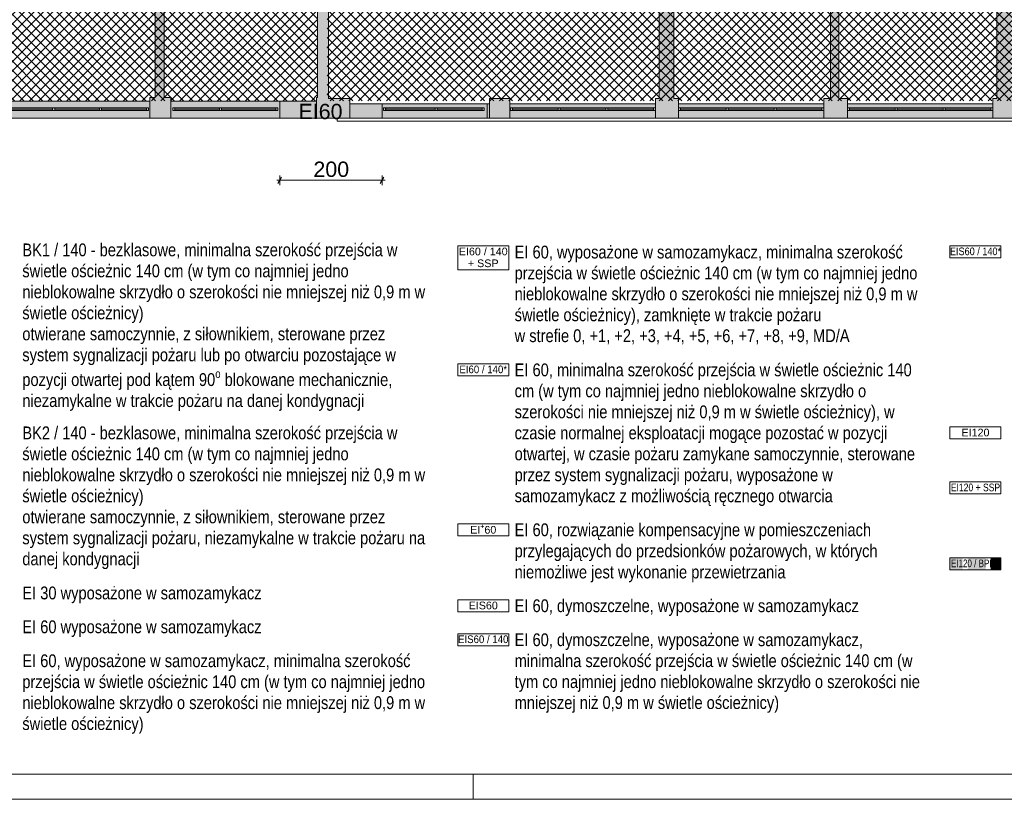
# Paper-space layout 'AP-11 STREFY POŻAROWE I EWAKUACJA - PIĘTRO 9' of a CAD drawing. Header units: millimetres. Extents: x 0 to 594, y 0 to 450.
# Tile 2 of 13: x 145 to 338, y 0 to 153. Entities that reach past the tile are written whole.
import ezdxf
from ezdxf.xclip import XClip

# ---------------------------------------------------------------- set-up
doc = ezdxf.new("R2010")
doc.units = ezdxf.units.MM
doc.header["$MEASUREMENT"] = 0
doc.header["$XCLIPFRAME"] = 0
for name, color, linetype, lineweight in [('A_Arkusz_Nr_pióra__1', 7, 'Continuous', 20), ('A_niewidoczne_Nr_pióra__1', 7, 'Continuous', 20), ('A_podkład_Nr_pióra__2', 8, 'Continuous', 13), ('A_ppoż proj_Nr_pióra__1', 7, 'Continuous', 20), ('A_ppoż proj_Nr_pióra__3', 30, 'Continuous', 13)]:
    doc.layers.add(name, color=color, linetype=linetype, lineweight=lineweight)
for name, color, linetype, lineweight, true_color in [('A_Arkusz_Nr_pióra__237', 7, 'Continuous', 5, 0x343434), ('A_podkład_Nr_pióra__254', 7, 'Continuous', 5, 0xfdfdfd), ('A_ppoż proj_Nr_pióra__211', 7, 'Continuous', 5, 0xfe65fe), ('A_ppoż proj_Nr_pióra__70', 7, 'Continuous', 5, 0x65fe00), ('A_ppoż proj_Nr_pióra__71', 7, 'Continuous', 5, 0xcbfe65), ('A_wymiary_Nr_pióra__102', 7, 'Continuous', 5, 0x009832), ('A_wymiary_Nr_pióra__70', 7, 'Continuous', 5, 0x65fe00)]:
    doc.layers.add(name, color=color, linetype=linetype, lineweight=lineweight, true_color=true_color)
doc.layers.add('A_podrys', color=7, linetype='Continuous')
doc.styles.add('STYL_AUTOMATYCZNY_1', font='arial.ttf')
doc.styles.add('STYL_AUTOMATYCZNY_2', font='ARIALN.TTF')
doc.styles.add('STYL_AUTOMATYCZNY_4', font='arial.ttf')
doc.styles.add('STYL_AUTOMATYCZNY_6', font='arial.ttf', dxfattribs={"width": 0.9})
doc.styles.add('STYL_AUTOMATYCZNY_7', font='arial.ttf', dxfattribs={"width": 0.75})
doc.styles.add('STYL_AUTOMATYCZNY_8', font='arial.ttf', dxfattribs={"width": 0.85})
doc.styles.add('STYL_AUTOMATYCZNY_9', font='arial.ttf', dxfattribs={"width": 0.8})
pattern_1 = [(45, (-1569.5778, -182.9054), (-0.9192388, 0.9192388), []), (135, (-1569.5778, -182.9054), (0.9192388, 0.9192388), [])]

# ---------------------------------------------------------------- blocks, each defined once
blk = doc.blocks.new('Rysunek_1_1', base_point=(-1569.58, -182.91))
at = {"layer": 'A_podkład_Nr_pióra__254', "linetype": 'Continuous', "lineweight": 5, "true_color": 0xfdfdfd}
h = blk.add_hatch(color=7, dxfattribs=at)
h.paths.add_polyline_path([(70.72, 133.27), (539.52, 133.27), (539.52, 355.07), (203.12, 355.07), (203.12, 351.77), (203.17, 351.77), (203.17, 351.07), (203.77, 351.07), (203.77, 344.07), (203.77, 286.92), (269.37, 286.92), (372.12, 286.92), (514.02, 286.92), (520.91, 286.92), (533.82, 286.92), (533.82, 263.87), (514.02, 263.87), (514.02, 266.67), (486.32, 266.67), (486.32, 262.47), (471.82, 262.47), (471.82, 266.72), (401.12, 266.72), (401.12, 223.07), (372.12, 223.07), (372.12, 247.47), (371.32, 247.47), (371.32, 247.02), (370.32, 247.02), (370.32, 241.77), (363.67, 241.77), (363.02, 241.77), (363.02, 242.97), (359.62, 242.97), (359.62, 226.42), (346.82, 226.42), (346.82, 238.62), (348.42, 238.62), (348.42, 244.22), (345.32, 244.22), (345.32, 261.62), (370.32, 261.62), (370.32, 255.92), (371.32, 255.92), (371.32, 255.47), (372.12, 255.47), (372.12, 266.72), (296.52, 266.72), (296.52, 263.92), (248.98, 263.92), (248.98, 265.42), (245.88, 265.42), (245.88, 266.92), (203.77, 266.92), (203.72, 266.92), (203.32, 266.92), (203.32, 259.92), (207.72, 259.92), (207.72, 265.82), (215.12, 265.82), (215.12, 258.47), (215.52, 258.47), (215.52, 257.96), (215.58, 257.96), (215.58, 248.98), (215.52, 248.98), (215.52, 248.47), (215.12, 248.47), (215.12, 237.27), (215.52, 237.27), (215.52, 236.76), (215.58, 236.76), (215.58, 227.78), (215.52, 227.78), (215.52, 227.27), (215.12, 227.27), (215.12, 217.87), (214.89, 217.87), (214.89, 217.37), (214.89, 205.87), (215.12, 205.87), (215.12, 201.77), (203.32, 201.77), (169.12, 201.77), (169.12, 200.77), (168.57, 200.77), (168.57, 199.97), (169.12, 199.97), (169.77, 199.97), (169.77, 197.37), (171.77, 197.37), (171.77, 183.57), (161.07, 183.57), (161.07, 195.57), (161.07, 199.97), (161.57, 199.97), (161.57, 200.77), (161.07, 200.77), (161.07, 201.77), (149.37, 201.77), (149.37, 200.77), (141.37, 200.77), (141.37, 201.77), (88.38, 201.77, -0.025047), (88.42, 200.97), (80.92, 200.97), (80.92, 201.77), (76.12, 201.77), (76.12, 224.42), (123.82, 224.42), (123.82, 225.77), (138.22, 225.77), (138.22, 224.32), (142.27, 224.32), (142.27, 229.07), (165.52, 229.07), (165.52, 221.97), (169.72, 221.97), (169.72, 232.57), (168.87, 232.57), (168.87, 230.07), (165.27, 230.07), (165.27, 240.47), (168.87, 240.47), (168.87, 238.57), (169.72, 238.57), (169.72, 268.36), (169.14, 268.36), (168.55, 268.36), (168.55, 268.86), (167.97, 268.86), (167.97, 282.56), (167.97, 282.86), (168.57, 282.86), (168.57, 294.02), (175.94, 294.02), (181.14, 294.02), (182.17, 294.02), (182.17, 291.42), (184.77, 291.42), (184.77, 295.62), (184.77, 301.12), (184.76, 301.12), (178.39, 301.12), (173.77, 301.12), (173.77, 310.12), (173.77, 316.57), (173.77, 327.57), (173.77, 351.07), (174.77, 351.07), (174.77, 351.67), (174.77, 355.07), (70.72, 355.07)])
h.paths.add_polyline_path([(73.12, 268.72), (73.12, 286.32), (76.12, 286.32), (76.12, 294.02), (117.46, 294.02), (122.17, 294.02), (142.32, 294.02), (155.77, 294.02), (155.77, 294.82), (167.07, 294.82), (167.07, 268.36), (166.62, 268.36), (166.62, 260.02), (155.77, 260.02), (142.32, 260.02), (142.32, 264.32), (138.52, 264.32), (138.52, 262.52), (123.82, 262.52), (123.82, 264.22), (122.17, 264.22), (76.12, 264.22), (76.12, 268.72)], flags=0)
h.paths.add_polyline_path([(76.12, 351.77), (96.82, 351.77), (104.52, 351.77), (104.52, 351.07), (106.62, 351.07), (106.62, 321.72), (102.03, 321.72), (101.17, 320.86), (100.9, 320.59), (101.18, 320.31), (101.1, 320.22), (101.38, 319.94), (101.73, 320.29), (102.36, 320.92), (106.62, 320.92), (106.62, 319.32), (120.62, 319.32), (120.62, 318.82), (121.02, 318.82), (121.02, 318.94), (121.42, 318.94), (121.42, 319.32), (121.42, 320.12), (107.82, 320.12), (107.82, 351.07), (108.92, 351.07), (108.92, 351.77), (116.75, 351.77), (137.57, 351.77), (137.57, 351.07), (138.32, 351.07), (138.32, 344.07), (138.32, 329.62), (138.32, 318.62), (138.32, 302.32), (134.22, 302.32), (134.22, 295.62), (134.17, 295.62), (122.55, 295.62), (122.17, 295.62), (121.42, 295.62), (121.42, 302.72), (121.42, 309.32), (121.42, 309.7), (130.66, 309.7), (130.66, 310.1), (121.42, 310.1), (121.42, 309.7), (121.02, 309.7), (121.02, 309.82), (120.62, 309.82), (120.62, 309.32), (120.62, 302.72), (113.02, 302.72), (113.02, 304.72), (104.52, 304.72), (104.52, 302.72), (94.52, 302.72), (94.52, 313.08), (94.66, 313.22), (95.01, 313.58), (94.73, 313.86), (94.65, 313.77), (94.36, 314.06), (94.65, 314.34), (88.12, 320.87), (87.83, 320.59), (94.36, 314.06), (94.1, 313.79), (93.72, 313.41), (93.72, 302.72), (91.52, 302.72), (91.52, 302.32), (91.52, 295.22), (89.12, 295.22), (88.74, 295.22), (77.12, 295.22), (76.12, 295.22), (76.12, 325.82)], flags=0)
h.paths.add_polyline_path([(76.12, 200.17), (79.92, 200.17), (80.42, 200.17), (80.92, 200.17), (88.42, 200.17), (88.92, 200.17), (88.92, 195.97), (99.62, 195.97), (99.62, 177.87), (107.12, 177.87), (107.12, 161.87), (108.52, 161.87), (108.52, 179.27), (101.02, 179.27), (101.02, 186.97), (101.02, 195.97), (112.22, 195.97), (112.22, 200.37), (120.82, 200.37), (120.82, 196.37), (120.82, 191.37), (120.82, 184.27), (125.82, 184.27), (139.57, 184.27), (139.57, 144.07), (137.82, 144.07), (137.82, 137.27), (137.82, 136.57), (109.47, 136.57), (109.47, 137.27), (104.57, 137.27), (104.57, 136.57), (104.52, 136.57), (76.12, 136.57), (76.12, 166.77)], flags=0)
h.paths.add_polyline_path([(127.07, 191.57), (127.07, 196.37), (127.07, 199.22), (129.07, 199.22), (129.07, 199.97), (138.87, 199.97), (139.87, 199.97), (141.37, 199.97), (141.87, 199.97), (148.87, 199.97), (149.37, 199.97), (149.37, 195.57), (159.77, 195.57), (159.77, 183.57), (141.17, 183.57), (141.17, 188.37), (141.67, 188.37), (141.67, 192.57), (137.77, 192.57), (137.77, 191.57)], flags=0)
h.paths.add_polyline_path([(140.02, 329.62), (140.02, 344.07), (142.12, 344.07), (142.12, 351.07), (142.12, 351.77), (149.8, 351.77), (170.47, 351.77), (170.47, 351.07), (172.17, 351.07), (172.17, 327.57), (172.17, 316.57), (172.17, 310.12), (172.17, 301.12), (167.07, 301.12), (167.07, 295.62), (166.42, 295.62), (155.77, 295.62), (155.77, 302.32), (140.02, 302.32), (140.02, 318.62)], flags=0)
h.paths.add_polyline_path([(141.17, 144.07), (141.17, 178.77), (161.07, 178.77), (161.07, 182.17), (171.77, 182.17), (171.77, 171.17), (172.77, 171.17), (172.77, 170.67), (172.77, 162.67), (172.77, 162.17), (171.77, 162.17), (171.77, 137.27), (170.77, 137.27), (170.77, 136.57), (142.27, 136.57), (142.27, 137.27), (141.82, 137.27), (141.82, 144.07)], flags=0)
h.paths.add_polyline_path([(168.87, 241.47), (165.27, 241.47), (165.27, 259.02), (168.87, 259.02), (168.87, 256.72), (168.92, 256.72), (168.92, 242.62), (168.87, 242.62)], flags=0)
h.paths.add_polyline_path([(173.57, 170.17), (181.55, 170.17), (181.57, 170.17), (181.57, 170.67), (173.57, 170.67), (173.57, 171.17), (173.57, 197.37), (173.57, 199.97), (180.57, 199.97), (181.07, 199.97), (181.07, 200.77), (189.07, 200.77), (189.07, 199.97), (188.57, 199.97), (188.57, 191.99), (188.57, 191.97), (189.07, 191.97), (189.07, 199.97), (189.57, 199.97), (197.17, 199.97), (197.17, 195.72), (203.57, 195.72), (203.57, 188.42), (203.57, 144.17), (203.57, 137.27), (203.37, 137.27), (203.37, 136.57), (174.87, 136.57), (174.87, 137.27), (173.57, 137.27), (173.57, 162.17), (173.57, 162.67)], flags=0)
h.paths.add_polyline_path([(205.57, 344.07), (207.77, 344.07), (207.77, 351.06), (208.52, 351.07), (208.52, 351.77), (236.67, 351.77), (236.82, 351.77), (236.82, 351.07), (237.77, 351.07), (237.77, 312.77), (228.77, 312.77), (228.21, 312.27), (227.93, 312.01), (228.2, 311.72), (228.11, 311.63), (228.38, 311.34), (228.75, 311.67), (229.08, 311.97), (248.47, 311.97), (248.47, 311.47), (248.87, 311.47), (248.87, 311.59), (249.27, 311.59), (249.27, 312.77), (239.67, 312.77), (239.67, 344.07), (239.67, 351.07), (241.47, 351.07), (241.47, 351.77), (269.87, 351.77), (269.87, 351.07), (269.87, 344.07), (270.37, 344.07), (270.37, 312.77), (270.37, 300.52), (269.87, 300.52), (269.87, 296.42), (270.37, 296.42), (270.37, 288.72), (258.37, 288.72), (258.37, 291.02), (249.27, 291.02), (249.27, 300.52), (249.27, 302.35), (248.87, 302.35), (248.87, 302.47), (248.47, 302.47), (248.47, 301.97), (248.47, 293.12), (240.2, 293.12), (240.2, 295.1), (231.7, 295.1), (231.7, 293.12), (225.37, 293.12), (220.77, 293.12), (220.77, 302.12), (220.77, 304.46), (221.33, 304.97), (221.7, 305.3), (221.43, 305.6), (221.34, 305.52), (221.07, 305.82), (220.79, 305.56), (219.97, 304.82), (219.97, 293.12), (218.37, 293.12), (218.37, 288.72), (217.87, 288.72), (207.37, 288.72), (206.67, 288.72), (206.67, 296.42), (205.57, 296.42), (205.57, 300.52), (205.57, 313.82)], flags=0)
h.paths.add_polyline_path([(205.67, 188.37), (207.87, 188.37), (207.87, 195.47), (216.17, 195.47), (216.17, 197.67), (227.34, 197.67), (227.34, 200.97), (227.74, 200.97), (238.14, 200.97), (238.14, 158.82), (237.17, 158.82), (237.17, 155.02), (241.17, 155.02), (241.17, 157.57), (269.67, 157.57), (269.67, 155.02), (270.37, 155.02), (270.37, 137.07), (269.67, 137.07), (269.67, 136.07), (241.27, 136.07), (241.17, 136.07), (241.17, 137.07), (237.17, 137.07), (237.17, 136.07), (209.87, 136.07), (209.87, 137.07), (205.67, 137.07), (205.67, 155.02), (206.57, 155.02), (206.57, 158.82), (205.67, 158.82)], flags=0)
h.paths.add_polyline_path([(215.67, 201.77), (215.67, 221.97), (245.87, 221.97), (245.87, 223.17), (248.97, 223.17), (248.97, 224.07), (296.52, 224.07), (296.52, 221.32), (471.72, 221.32), (471.72, 225.94), (486.42, 225.94), (486.42, 221.32), (513.52, 221.32), (513.52, 224.27), (533.82, 224.27), (533.82, 201.92), (513.52, 201.92), (471.72, 201.92), (296.52, 201.92), (296.52, 201.77)], flags=0)
h.paths.add_polyline_path([(216.66, 248.47), (216.62, 248.47), (216.62, 258.47), (216.66, 258.47)], flags=0)
h.paths.add_polyline_path([(239.67, 184.81), (239.67, 195.47), (249.52, 195.47), (259.37, 195.47), (259.37, 200.77), (268.87, 200.77), (269.37, 200.77), (269.37, 195.47), (269.97, 195.47), (269.97, 192.72), (269.97, 188.82), (270.37, 188.82), (270.37, 158.82), (239.67, 158.82), (239.67, 172.89), (255.02, 172.89), (255.02, 174.14), (239.67, 174.14)], flags=0)
h.paths.add_polyline_path([(271.67, 200.32), (273.83, 200.32), (274.23, 200.32), (284.23, 200.32), (284.63, 200.32), (289.37, 200.32), (289.37, 195.52), (289.97, 195.52), (295.47, 195.52), (303.87, 195.52), (303.87, 158.82), (302.72, 158.82), (302.72, 155.02), (303.87, 155.02), (303.87, 137.07), (302.57, 137.07), (302.57, 136.07), (274.17, 136.07), (274.17, 137.07), (273.27, 137.07), (273.27, 155.02), (274.17, 155.02), (274.17, 158.82), (273.27, 158.82), (273.27, 188.82), (273.97, 188.82), (273.97, 192.72), (271.67, 192.72)], flags=0)
h.paths.add_polyline_path([(273.87, 300.52), (273.27, 300.52), (273.27, 344.07), (273.87, 344.07), (273.87, 351.06), (274.87, 351.07), (274.87, 351.77), (303.27, 351.77), (303.27, 351.07), (304.07, 351.07), (304.07, 312.77), (294.97, 312.77), (294.13, 312.01), (294.4, 311.72), (294.31, 311.63), (294.58, 311.34), (295.28, 311.97), (314.67, 311.97), (314.67, 311.47), (315.07, 311.47), (315.07, 311.59), (315.47, 311.59), (315.47, 312.77), (305.97, 312.77), (305.97, 351.07), (307.32, 351.07), (307.32, 351.77), (335.77, 351.77), (335.77, 351.07), (336.17, 351.07), (336.17, 344.07), (336.67, 344.07), (336.67, 300.52), (336.17, 300.52), (336.17, 296.42), (337.27, 296.42), (337.27, 288.72), (336.07, 288.72), (336.07, 298.72), (335.57, 298.72), (335.57, 298.71), (335.57, 288.72), (336.07, 288.72), (336.07, 287.92), (326.07, 287.92), (326.07, 288.72), (325.57, 288.72), (325.57, 292.72), (315.47, 292.72), (315.47, 302.35), (324.71, 302.35), (324.71, 302.75), (315.47, 302.75), (315.47, 302.35), (315.07, 302.35), (315.07, 302.47), (314.67, 302.47), (314.67, 292.72), (306.4, 292.72), (306.4, 294.72), (297.9, 294.72), (297.9, 292.74), (286.97, 292.72), (286.97, 304.46), (287.9, 305.3), (287.63, 305.6), (287.54, 305.52), (287.27, 305.82), (287.57, 306.09), (281.38, 312.94), (281.08, 312.67), (287.27, 305.82), (286.17, 304.82), (286.17, 292.72), (284.67, 292.72), (284.67, 288.72), (284.17, 288.72), (284.17, 287.92), (274.17, 287.92), (274.17, 288.72), (274.67, 288.72), (274.67, 298.71), (274.67, 298.72), (274.17, 298.72), (274.17, 288.72), (273.27, 288.72), (273.27, 296.42), (273.87, 296.42)], flags=0)
h.paths.add_polyline_path([(297.62, 242.32), (317.21, 242.32), (317.21, 226.52), (317.21, 223.12), (302.32, 223.12), (302.32, 226.52), (297.62, 226.52)], flags=0)
h.paths.add_polyline_path([(297.62, 261.82), (302.92, 261.82), (302.92, 264.92), (318.32, 264.92), (318.32, 261.82), (318.32, 261.72), (323.42, 261.72), (336.12, 261.72), (336.12, 259.92), (339.92, 259.92), (343.42, 259.92), (343.42, 249.22), (339.92, 249.22), (339.92, 243.92), (336.12, 243.92), (323.42, 243.92), (323.42, 243.32), (318.32, 243.32), (297.62, 243.32)], flags=0)
h.paths.add_polyline_path([(305.52, 195.52), (318.62, 195.52), (324.12, 195.52), (324.72, 195.52), (324.72, 200.32), (324.93, 200.32), (325.33, 200.32), (336.92, 200.32), (336.92, 192.42), (335.92, 192.42), (335.92, 188.52), (336.42, 188.52), (336.42, 158.82), (335.52, 158.82), (335.52, 155.02), (336.42, 155.02), (336.42, 137.07), (335.62, 137.07), (335.62, 136.07), (307.22, 136.07), (307.22, 137.07), (305.52, 137.07), (305.52, 155.02), (307.22, 155.02), (307.22, 158.82), (305.52, 158.82)], flags=0)
h.paths.add_polyline_path([(318.91, 242.32), (343.42, 242.32), (343.42, 228.32), (336.32, 228.32), (336.32, 223.12), (318.91, 223.12), (318.91, 228.32)], flags=0)
h.paths.add_polyline_path([(338.72, 200.32), (339.52, 200.32), (339.92, 200.32), (349.92, 200.32), (350.32, 200.32), (350.32, 196.02), (350.92, 196.02), (356.42, 196.02), (370.22, 196.02), (370.22, 158.82), (368.67, 158.82), (368.67, 155.02), (370.22, 155.02), (370.22, 137.07), (368.42, 137.07), (368.42, 136.07), (340.02, 136.07), (340.02, 137.07), (339.32, 137.07), (339.32, 155.02), (340.02, 155.02), (340.02, 158.82), (339.32, 158.82), (339.32, 188.52), (339.92, 188.52), (339.92, 192.42), (338.72, 192.42)], flags=0)
h.paths.add_polyline_path([(338.87, 288.72), (338.87, 296.42), (339.97, 296.42), (339.97, 300.52), (339.37, 300.52), (339.37, 344.07), (339.97, 344.07), (339.97, 351.77), (368.27, 351.77), (368.27, 351.07), (370.27, 351.07), (370.27, 292.72), (351.67, 292.72), (351.67, 288.72), (351.17, 288.72), (351.17, 298.72), (350.67, 298.72), (350.67, 298.71), (350.67, 288.72), (351.17, 288.72), (351.17, 287.92), (341.17, 287.92), (341.17, 288.72)], flags=0)
h.paths.add_polyline_path([(360.52, 223.02), (360.52, 240.87), (370.32, 240.87), (370.32, 235.82), (371.32, 235.82), (371.32, 227.92), (370.32, 227.92), (370.32, 225.02), (364.12, 225.02), (364.12, 223.02)], flags=0)
h.paths.add_polyline_path([(373.17, 158.82), (371.87, 158.82), (371.87, 196.02), (383.58, 196.02), (383.58, 190.52), (384.38, 190.52), (384.38, 197.72), (391.28, 197.72), (391.28, 200.58), (391.68, 200.58), (402.08, 200.58), (402.08, 200.32), (403.07, 200.32), (403.07, 192.42), (402.02, 192.42), (402.02, 188.52), (403.07, 188.52), (403.07, 158.82), (402.07, 158.82), (402.07, 155.02), (403.07, 155.02), (403.07, 137.07), (401.77, 137.07), (401.77, 136.07), (373.17, 136.07), (373.17, 137.07), (371.87, 137.07), (371.87, 155.02), (373.17, 155.02)], flags=0)
h.paths.add_polyline_path([(372.07, 339.57), (391.57, 339.57), (391.57, 341.37), (391.67, 341.37), (391.67, 340.82), (392.17, 340.82), (401.87, 340.82), (401.87, 341.37), (401.97, 341.37), (401.97, 287.52), (393.42, 287.52), (392.92, 287.52), (392.92, 303.32), (391.52, 303.32), (391.52, 288.32), (372.07, 288.32)], flags=0)
h.paths.add_polyline_path([(402.72, 228.12), (402.72, 260.12), (405.92, 260.12), (405.92, 264.32), (402.72, 264.32), (402.72, 265.12), (431.72, 265.12), (431.72, 261.72), (437.32, 261.72), (437.32, 259.32), (448.52, 259.32), (448.52, 228.52), (435.22, 228.52), (435.22, 222.92), (420.02, 222.92), (416.32, 222.92), (402.72, 222.92), (402.72, 224.12), (405.92, 224.12), (405.92, 228.12)], flags=0)
h.paths.add_polyline_path([(406.52, 288.72), (403.67, 288.72), (403.67, 296.42), (406.02, 296.42), (406.02, 300.52), (403.67, 300.52), (403.67, 339.57), (406.07, 339.57), (406.07, 351.07), (406.42, 351.07), (406.42, 351.77), (434.82, 351.77), (434.82, 351.07), (435.92, 351.07), (435.92, 312.87), (427.32, 312.87), (426.48, 312.11), (426.75, 311.82), (426.66, 311.73), (426.93, 311.44), (427.63, 312.07), (447.02, 312.07), (447.02, 311.57), (447.42, 311.57), (447.42, 311.69), (447.82, 311.69), (447.82, 312.87), (437.52, 312.87), (437.52, 344.07), (437.52, 351.07), (439.12, 351.07), (439.12, 351.77), (467.62, 351.77), (467.62, 351.07), (467.62, 344.07), (468.77, 344.07), (468.77, 312.87), (468.77, 300.42), (467.67, 300.42), (467.67, 296.32), (468.77, 296.32), (468.77, 288.72), (455.82, 288.72), (455.82, 292.82), (447.82, 292.82), (447.82, 300.42), (447.82, 302.45), (447.42, 302.45), (447.42, 302.57), (447.02, 302.57), (447.02, 292.82), (430.25, 292.82), (419.32, 292.82), (419.32, 304.56), (420.25, 305.4), (419.98, 305.7), (419.89, 305.62), (419.62, 305.92), (419.92, 306.19), (413.73, 313.04), (413.43, 312.77), (419.62, 305.92), (418.52, 304.92), (418.52, 292.82), (417.02, 292.82), (417.02, 288.72)], flags=0)
h.paths.add_polyline_path([(404.77, 155.02), (406.57, 155.02), (406.57, 158.82), (404.77, 158.82), (404.77, 188.52), (405.82, 188.52), (405.82, 192.42), (404.77, 192.42), (404.77, 200.32), (406.12, 200.32), (406.52, 200.32), (416.52, 200.32), (416.92, 200.32), (417.02, 200.32), (417.02, 196.02), (417.62, 196.02), (423.12, 196.02), (436.12, 196.02), (436.12, 158.82), (434.92, 158.82), (434.92, 155.02), (436.12, 155.02), (436.12, 137.07), (434.97, 137.07), (434.97, 136.07), (406.57, 136.07), (406.57, 137.07), (404.77, 137.07)], flags=0)
h.paths.add_polyline_path([(437.82, 155.02), (439.42, 155.02), (439.42, 158.82), (437.82, 158.82), (437.82, 196.22), (451.42, 196.22), (456.92, 196.22), (457.52, 196.22), (457.52, 200.32), (467.92, 200.32), (468.32, 200.32), (469.07, 200.32), (469.07, 192.42), (468.02, 192.42), (468.02, 188.52), (469.22, 188.52), (469.22, 158.82), (467.92, 158.82), (467.92, 155.02), (469.22, 155.02), (469.22, 137.07), (467.72, 137.07), (467.72, 136.07), (439.42, 136.07), (439.42, 137.07), (437.82, 137.07)], flags=0)
h.paths.add_polyline_path([(453.82, 248.02), (450.12, 248.02), (450.12, 265.12), (467.92, 265.12), (467.92, 244.72), (453.82, 244.72)], flags=0)
h.paths.add_polyline_path([(460.02, 222.92), (450.12, 222.92), (450.12, 243.32), (467.92, 243.32), (467.92, 222.92), (467.62, 222.92), (467.62, 221.92), (460.02, 221.92)], flags=0)
h.paths.add_polyline_path([(470.47, 315.42), (471.19, 315.42), (471.19, 315.97), (471.64, 315.97), (471.64, 306.87), (472.14, 306.87), (472.14, 306.88), (472.14, 315.97), (471.64, 315.97), (471.64, 316.57), (471.19, 316.57), (471.19, 316.92), (470.47, 316.92), (470.47, 344.07), (471.62, 344.07), (471.62, 351.06), (472.32, 351.07), (472.32, 351.77), (472.42, 351.77), (500.72, 351.77), (500.72, 351.07), (501.82, 351.07), (501.82, 336.02), (501.82, 316.92), (491.32, 316.92), (490.82, 316.92), (487.22, 316.92), (481.24, 316.92), (481.24, 316.57), (480.74, 316.57), (480.74, 315.97), (481.24, 315.97), (481.24, 315.42), (486.42, 315.42), (486.42, 305.92), (484.63, 305.92), (484.63, 288.72), (481.92, 288.72), (470.47, 288.72), (470.47, 296.32), (471.47, 296.32), (471.47, 300.42), (470.47, 300.42)], flags=0)
h.paths.add_polyline_path([(470.67, 200.32), (482.57, 200.32), (482.97, 200.32), (483.02, 200.32), (483.02, 195.72), (483.62, 195.72), (489.12, 195.72), (502.22, 195.72), (502.22, 158.82), (500.32, 158.82), (500.32, 155.02), (502.22, 155.02), (502.22, 137.07), (500.72, 137.07), (500.72, 136.07), (472.42, 136.07), (472.42, 137.07), (470.92, 137.07), (470.92, 155.02), (472.42, 155.02), (472.42, 158.82), (470.92, 158.82), (470.92, 188.52), (471.92, 188.52), (471.92, 192.42), (470.67, 192.42)], flags=0)
h.paths.add_polyline_path([(485.83, 292.72), (485.83, 304.42), (487.92, 304.42), (487.92, 315.42), (490.82, 315.42), (490.82, 316.12), (491.32, 316.12), (501.82, 316.12), (501.82, 304.42), (518.92, 304.42), (518.92, 292.72), (492.52, 292.72)], flags=0)
h.paths.add_polyline_path([(503.42, 327.82), (505.44, 327.82), (507.52, 327.82), (507.52, 331.52), (513.52, 331.52), (513.52, 333.22), (507.52, 333.22), (503.42, 333.22), (503.42, 351.07), (505.02, 351.07), (505.02, 351.77), (533.32, 351.77), (533.32, 318.62), (533.32, 288.72), (532.92, 288.72), (532.42, 288.72), (522.42, 288.72), (521.92, 288.72), (520.42, 288.72), (520.42, 305.52), (522.22, 305.52), (522.22, 309.72), (503.42, 309.72), (503.42, 318.91)], flags=0)
h.paths.add_polyline_path([(503.92, 178.92), (521.92, 178.92), (521.92, 200.32), (522.52, 200.32), (522.52, 201.12), (532.92, 201.12), (533.32, 201.12), (533.32, 158.82), (531.42, 158.82), (531.42, 155.02), (533.32, 155.02), (533.32, 137.07), (531.22, 137.07), (531.22, 136.07), (504.82, 136.07), (504.82, 137.07), (503.92, 137.07), (503.92, 155.02), (504.82, 155.02), (504.82, 158.82), (503.92, 158.82), (503.92, 161.27), (508.72, 161.27), (508.72, 165.77), (503.92, 165.77), (503.92, 169.37)], flags=0)
h.paths.add_polyline_path([(503.92, 195.72), (511.12, 195.72), (511.12, 201.12), (520.92, 201.12), (520.92, 183.32), (503.92, 183.32)], flags=0)
at = {"layer": 'A_ppoż proj_Nr_pióra__211', "linetype": 'Continuous', "lineweight": 5, "true_color": 0xfe65fe}
h = blk.add_hatch(dxfattribs=at)
h.set_pattern_fill('bloczki_betonowe_0001', color=211, style=0, pattern_type=2)
h.set_pattern_definition(pattern_1)
h.paths.add_polyline_path([(216.52, 201.72), (205.42, 201.72), (205.42, 136.62), (533.52, 136.62), (533.52, 351.82), (204.32, 351.82), (204.32, 266.92), (214.72, 266.92), (246.22, 266.92), (246.22, 221.92), (216.52, 221.92)])
at = {"layer": 'A_ppoż proj_Nr_pióra__3', "linetype": 'Continuous', "lineweight": 0, "true_color": 0x3f2000}
blk.add_hatch(color=38, dxfattribs=at).paths.add_polyline_path([(203.57, 136.57), (205.67, 136.57), (205.67, 201.77), (203.57, 201.77)])
at = {"layer": 'A_ppoż proj_Nr_pióra__70', "linetype": 'Continuous', "lineweight": 0, "true_color": 0x193f00}
blk.add_hatch(color=88, dxfattribs=at).paths.add_polyline_path([(196.17, 136.57), (196.17, 133.27), (216.17, 133.27), (216.17, 136.07), (209.87, 136.07), (209.87, 136.57)])
at = {"layer": 'A_ppoż proj_Nr_pióra__71', "linetype": 'Continuous', "lineweight": 5, "true_color": 0xcbfe65}
h = blk.add_hatch(dxfattribs=at)
h.set_pattern_fill('bloczki_betonowe_0001', color=71, style=0, pattern_type=2)
h.set_pattern_definition(pattern_1)
h.paths.add_polyline_path([(76.12, 224.32), (76.12, 136.62), (203.57, 136.62), (203.57, 201.77), (215.12, 201.77), (215.12, 265.82), (203.77, 265.82), (203.77, 355.07), (210.52, 355.07), (210.52, 439.37), (174.77, 439.37), (174.77, 351.82), (76.12, 351.82), (76.12, 264.22), (142.32, 264.22), (142.32, 260.02), (165.27, 260.02), (165.27, 229.12), (141.67, 229.12), (141.67, 224.32)])
at = {"layer": 'A_podkład_Nr_pióra__2', "color": 8, "linetype": 'Continuous', "lineweight": 13}
for p, q in [((173.57, 137.27), (173.57, 199.97)), ((203.57, 195.72), (203.57, 137.27)), ((205.67, 137.07), (205.67, 188.37)), ((171.77, 162.17), (171.77, 137.27)), ((270.37, 155.02), (270.37, 137.07)), ((273.27, 137.07), (273.27, 155.02)), ((303.87, 155.02), (303.87, 137.07)), ((305.52, 137.07), (305.52, 155.02)), ((336.42, 155.02), (336.42, 137.07)), ((171.77, 137.27), (170.77, 137.27)), ((170.77, 137.27), (170.77, 133.27)), ((174.87, 137.27), (173.57, 137.27)), ((174.87, 133.27), (174.87, 137.27)), ((203.57, 137.27), (203.37, 137.27)), ((203.37, 137.27), (203.37, 133.27)), ((209.87, 137.07), (205.67, 137.07)), ((209.87, 137.07), (209.87, 133.27)), ((237.17, 137.07), (237.17, 133.27)), ((241.17, 137.07), (237.17, 137.07)), ((241.17, 133.27), (241.17, 137.07)), ((269.67, 133.27), (269.67, 137.07)), ((270.37, 137.07), (269.67, 137.07)), ((274.17, 137.07), (273.27, 137.07)), ((274.17, 133.27), (274.17, 137.07)), ((302.57, 137.07), (302.57, 133.27)), ((303.87, 137.07), (302.57, 137.07)), ((307.22, 137.07), (305.52, 137.07)), ((307.22, 133.27), (307.22, 137.07)), ((335.62, 137.07), (335.62, 133.27)), ((336.42, 137.07), (335.62, 137.07)), ((170.77, 136.57), (142.27, 136.57)), ((170.47, 135.27), (142.57, 135.27)), ((151.74, 135.02), (142.97, 135.02)), ((151.74, 134.77), (151.74, 135.27)), ((152.14, 134.77), (152.14, 135.27)), ((160.9, 135.02), (152.14, 135.02)), ((160.9, 134.77), (160.9, 135.27)), ((161.3, 134.77), (161.3, 135.27)), ((170.07, 135.02), (161.3, 135.02)), ((170.07, 134.77), (170.07, 135.27)), ((170.47, 134.77), (170.47, 135.27)), ((203.37, 136.57), (174.87, 136.57)), ((175.22, 135.27), (195.79, 135.27)), ((175.22, 134.77), (175.22, 135.27)), ((175.62, 134.77), (175.62, 135.27)), ((175.62, 135.02), (184.39, 135.02)), ((184.39, 134.77), (184.39, 135.27)), ((184.79, 134.77), (184.79, 135.27)), ((184.79, 135.02), (195.4, 135.02)), ((195.39, 134.77), (195.39, 135.27)), ((195.4, 134.77), (195.4, 135.27)), ((195.79, 135.27), (195.79, 134.77)), ((195.8, 134.77), (195.8, 135.27)), ((196.17, 133.27), (196.17, 136.57)), ((237.17, 136.07), (209.87, 136.07)), ((216.17, 136.07), (216.17, 133.27)), ((216.46, 134.77), (216.46, 135.27)), ((216.48, 135.27), (236.12, 135.27)), ((216.48, 134.77), (216.48, 135.27)), ((216.86, 134.77), (216.86, 135.27)), ((216.86, 135.02), (226.55, 135.02)), ((216.88, 134.77), (216.88, 135.27)), ((226.55, 134.77), (226.55, 135.27)), ((226.95, 134.77), (226.95, 135.27)), ((226.95, 135.02), (235.72, 135.02)), ((235.72, 134.77), (235.72, 135.27)), ((236.12, 135.27), (236.12, 134.77)), ((236.72, 136.07), (236.72, 133.27)), ((269.67, 136.07), (241.17, 136.07)), ((241.27, 135.27), (269.67, 135.27)), ((241.27, 134.77), (241.27, 135.27)), ((241.67, 134.77), (241.67, 135.27)), ((241.67, 135.02), (250.6, 135.02)), ((250.6, 134.77), (250.6, 135.27)), ((251, 134.77), (251, 135.27)), ((251, 135.02), (259.94, 135.02)), ((259.94, 134.77), (259.94, 135.27)), ((260.34, 134.77), (260.34, 135.27)), ((260.34, 135.02), (269.27, 135.02)), ((269.27, 134.77), (269.27, 135.27)), ((302.57, 136.07), (274.17, 136.07)), ((274.17, 135.27), (302.57, 135.27)), ((274.57, 134.77), (274.57, 135.27)), ((274.57, 135.02), (283.5, 135.02)), ((283.5, 134.77), (283.5, 135.27)), ((283.9, 134.77), (283.9, 135.27)), ((283.9, 135.02), (292.84, 135.02)), ((292.84, 134.77), (292.84, 135.27)), ((293.24, 134.77), (293.24, 135.27)), ((293.24, 135.02), (302.17, 135.02)), ((302.17, 134.77), (302.17, 135.27)), ((335.62, 136.07), (307.22, 136.07)), ((307.22, 135.27), (335.62, 135.27)), ((307.62, 134.77), (307.62, 135.27)), ((307.62, 135.02), (316.55, 135.02)), ((316.55, 134.77), (316.55, 135.27)), ((316.95, 134.77), (316.95, 135.27)), ((316.95, 135.02), (325.89, 135.02)), ((325.89, 134.77), (325.89, 135.27)), ((326.29, 134.77), (326.29, 135.27)), ((326.29, 135.02), (335.22, 135.02)), ((335.22, 134.77), (335.22, 135.27)), ((70.72, 133.27), (539.52, 133.27)), ((142.57, 134.77), (170.47, 134.77)), ((195.79, 134.77), (175.22, 134.77)), ((207.37, 132.67), (207.37, 133.27)), ((236.12, 134.77), (216.48, 134.77)), ((269.67, 134.77), (241.27, 134.77)), ((302.57, 134.77), (274.17, 134.77)), ((335.62, 134.77), (307.22, 134.77)), ((533.82, 132.67), (207.37, 132.67))]:
    blk.add_line(p, q, dxfattribs=at)
at = {"layer": 'A_wymiary_Nr_pióra__102', "color": 104, "linetype": 'Continuous', "lineweight": 5, "true_color": 0x009832}
for p, q in [((196.17, 120.17), (196.17, 122.04)), ((216.17, 120.17), (216.17, 122.04)), ((195.56, 121.11), (196.17, 121.11)), ((196.17, 121.11), (216.17, 121.11)), ((216.17, 121.11), (216.78, 121.11))]:
    blk.add_line(p, q, dxfattribs=at)
at = {"layer": 'A_wymiary_Nr_pióra__70', "color": 70, "linetype": 'Continuous', "lineweight": 5, "true_color": 0x65fe00}
for p, q in [((196.53, 121.73), (195.81, 120.48)), ((215.81, 120.48), (216.53, 121.73))]:
    blk.add_line(p, q, dxfattribs=at)
at = {"layer": 'A_ppoż proj_Nr_pióra__1', "color": 7, "linetype": 'Continuous', "lineweight": 20, "insert": (204.13, 134.53), "char_height": 3, "attachment_point": 5, "style": 'STYL_AUTOMATYCZNY_1'}
blk.add_mtext('\\A1;{\\pqc;\\fArial|b0|i0|c238|p0;\\W1.000000;EI60}', dxfattribs=at)
at = {"layer": 'A_wymiary_Nr_pióra__70', "color": 70, "linetype": 'Continuous', "lineweight": 5, "true_color": 0x65fe00, "insert": (202.74, 121.71), "char_height": 3, "width": 6.8645, "attachment_point": 7, "style": 'STYL_AUTOMATYCZNY_4'}
blk.add_mtext('\\A1;{\\pql;\\fArial|b0|i0|c238|p0;\\W1.000000;200}', dxfattribs=at)

psp = doc.layouts.new('AP-11 STREFY POŻAROWE I EWAKUACJA - PIĘTRO 9')

# ---------------------------------------------------------------- hatches: boundary and pattern name
at = {"layer": 'A_ppoż proj_Nr_pióra__3', "linetype": 'Continuous', "lineweight": 0, "true_color": 0x3f2000}
for points in [[(327.25, 44.9), (329.73, 44.9), (329.73, 47.26), (327.25, 47.26)], [(330.73, 44.9), (334.23, 44.9), (334.23, 47.26), (330.73, 47.26)], [(335.23, 44.9), (337.23, 44.9), (337.23, 47.26), (335.23, 47.26)]]:
    psp.add_hatch(color=38, dxfattribs=at).paths.add_polyline_path(points)

# ---------------------------------------------------------------- linework, layer by layer
at = {"layer": 'A_Arkusz_Nr_pióra__1', "color": 7, "linetype": 'Continuous', "lineweight": 20}
psp.add_line((589.1, 4.9), (29.9, 4.9), dxfattribs=at)
at = {"layer": 'A_Arkusz_Nr_pióra__1', "color": 7, "linetype": 'Continuous', "lineweight": 20, "flags": 128}
psp.add_lwpolyline([(0, 450), (594, 450), (594, 0), (0, 0)], close=True, dxfattribs=at)
at = {"layer": 'A_Arkusz_Nr_pióra__237', "color": 250, "linetype": 'Continuous', "lineweight": 5, "true_color": 0x343434}
psp.add_line((234, 0), (234, 4.9), dxfattribs=at)
at = {"layer": 'A_ppoż proj_Nr_pióra__1', "color": 7, "linetype": 'Continuous', "lineweight": 20, "flags": 128}
for points in [[(230.97, 108.29), (240.95, 108.29), (240.95, 103.57), (230.97, 103.57)], [(327.25, 108.29), (337.23, 108.29), (337.23, 105.93), (327.25, 105.93)], [(230.97, 85.2), (240.95, 85.2), (240.95, 82.84), (230.97, 82.84)], [(327.25, 72.84), (337.23, 72.84), (337.23, 70.49), (327.25, 70.49)], [(327.25, 62.11), (337.23, 62.11), (337.23, 59.75), (327.25, 59.75)], [(230.97, 53.87), (240.95, 53.87), (240.95, 51.52), (230.97, 51.52)], [(327.25, 47.26), (337.23, 47.26), (337.23, 44.9), (327.25, 44.9)], [(230.97, 39.02), (240.95, 39.02), (240.95, 36.66), (230.97, 36.66)], [(230.97, 32.4), (240.95, 32.4), (240.95, 30.05), (230.97, 30.05)]]:
    psp.add_lwpolyline(points, close=True, dxfattribs=at)

# ---------------------------------------------------------------- block references
at = {"layer": 'A_podrys', "color": 37, "linetype": 'Continuous', "lineweight": 5, "true_color": 0x656532}
ref = psp.add_blockref('Rysunek_1_1', (-1569.58, -182.91), dxfattribs=at)
XClip(ref).set_block_clipping_path([(30.1094372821, 102.0072376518), (554.9170298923, 445.1)])

# ---------------------------------------------------------------- texts
at = {"layer": 'A_niewidoczne_Nr_pióra__1', "color": 7, "linetype": 'Continuous', "lineweight": 20, "char_height": 2.5, "width": 79.714, "attachment_point": 4, "style": 'STYL_AUTOMATYCZNY_2'}
for s, insert, line_spacing_factor in [('\\A1;{\\pql;\\fArial Narrow|b0|i0|c238|p0;\\W1.000000;BK1 / 140 - bezklasowe, minimalna szerokość przejścia w świetle ościeżnic 140 cm (w tym co najmniej jedno nieblokowalne skrzydło o szerokości nie mniejszej niż 0,9 m w świetle ościeżnicy)\\P\\pql;\\fArial Narrow|b0|i0|c238|p0;\\W1.000000;otwierane samoczynnie, z siłownikiem, sterowane przez system sygnalizacji pożaru lub po otwarciu pozostające w pozycji otwartej pod kątem 90\\fArial Narrow|b0|i0|c238|p0;\\W1.000000;\\A1{\\H.66x;\\So^  ;}\\fArial Narrow|b0|i0|c238|p0;\\W1.000000; blokowane mechanicznie, niezamykalne w trakcie pożaru na danej kondygnacji}', (145.81, 92.36), 0.985747), ('\\A1;{\\pql;\\fArial Narrow|b0|i0|c238|p0;\\W1.000000;EI 60, wyposażone w samozamykacz, minimalna szerokość przejścia w świetle ościeżnic 140 cm (w tym co najmniej jedno nieblokowalne skrzydło o szerokości nie mniejszej niż 0,9 m w świetle ościeżnicy), zamknięte w trakcie pożaru \\P\\pql;\\fArial Narrow|b0|i0|c238|p0;\\W1.000000;w strefie 0, +1, +2, +3, +4, +5, +6, +7, +8, +9, MD/A}', (242.1, 98.64), 0.98157), ('\\A1;{\\pql;\\fArial Narrow|b0|i0|c238|p0;\\W1.000000;EI 60, minimalna szerokość przejścia w świetle ościeżnic 140 cm (w tym co najmniej jedno nieblokowalne skrzydło o szerokości nie mniejszej niż 0,9 m w świetle ościeżnicy), w czasie normalnej eksploatacji mogące pozostać w pozycji otwartej, w czasie pożaru zamykane samoczynnie, sterowane przez system sygnalizacji pożaru, wyposażone w samozamykacz z możliwością ręcznego otwarcia}', (242.1, 71.31), 0.985068), ('\\A1;{\\pql;\\fArial Narrow|b0|i0|c238|p0;\\W1.000000;BK2 / 140 - bezklasowe, minimalna szerokość przejścia w świetle ościeżnic 140 cm (w tym co najmniej jedno nieblokowalne skrzydło o szerokości nie mniejszej niż 0,9 m w świetle ościeżnicy)\\P\\pql;\\fArial Narrow|b0|i0|c238|p0;\\W1.000000;otwierane samoczynnie, z siłownikiem, sterowane przez system sygnalizacji pożaru, niezamykalne w trakcie pożaru na danej kondygnacji}', (145.81, 58.98), 0.985728), ('\\A1;{\\pql;\\fArial Narrow|b0|i0|c238|p0;\\W1.000000;EI 60, rozwiązanie kompensacyjne w pomieszczeniach przylegających do przedsionków pożarowych, w których niemożliwe jest wykonanie przewietrzania}', (242.1, 48.22), 0.990764), ('\\A1;{\\pql;\\fArial Narrow|b0|i0|c238|p0;\\W1.000000;EI 60, dymoszczelne, wyposażone w samozamykacz, minimalna szerokość przejścia w świetle ościeżnic 140 cm (w tym co najmniej jedno nieblokowalne skrzydło o szerokości nie mniejszej niż 0,9 m w świetle ościeżnicy)}', (242.1, 24.69), 0.983216), ('\\A1;{\\pql;\\fArial Narrow|b0|i0|c238|p0;\\W1.000000;EI 60, wyposażone w samozamykacz, minimalna szerokość przejścia w świetle ościeżnic 140 cm (w tym co najmniej jedno nieblokowalne skrzydło o szerokości nie mniejszej niż 0,9 m w świetle ościeżnicy)}', (145.81, 20.58), 0.983094)]:
    psp.add_mtext(s, dxfattribs=dict(at, insert=insert, line_spacing_factor=line_spacing_factor))
at = {"layer": 'A_niewidoczne_Nr_pióra__1', "color": 7, "linetype": 'Continuous', "lineweight": 20, "char_height": 2.5, "attachment_point": 4, "style": 'STYL_AUTOMATYCZNY_2'}
for s, insert in [('\\A1;{\\pql;\\fArial Narrow|b0|i0|c238|p0;\\W1.000000;EI 30 wyposażone w samozamykacz}', (145.81, 39.99)), ('\\A1;{\\pql;\\fArial Narrow|b0|i0|c238|p0;\\W1.000000;EI 60, dymoszczelne, wyposażone w samozamykacz}', (242.1, 37.49)), ('\\A1;{\\pql;\\fArial Narrow|b0|i0|c238|p0;\\W1.000000;EI 60 wyposażone w samozamykacz}', (145.81, 33.37))]:
    psp.add_mtext(s, dxfattribs=dict(at, insert=insert))
at = {"layer": 'A_ppoż proj_Nr_pióra__1', "color": 7, "linetype": 'Continuous', "lineweight": 20, "insert": (235.96, 106), "char_height": 1.5, "width": 9.9819, "attachment_point": 5, "line_spacing_factor": 0.92441, "style": 'STYL_AUTOMATYCZNY_1'}
psp.add_mtext('\\A1;{\\pqc;\\fArial|b0|i0|c238|p0;\\W1.000000;EI60 / 140 + SSP}', dxfattribs=at)
at = {"layer": 'A_ppoż proj_Nr_pióra__1', "color": 7, "linetype": 'Continuous', "lineweight": 20, "char_height": 1.5, "attachment_point": 5}
for s, insert, style in [('\\A1;{\\pqc;\\fArial|b0|i0|c238|p0;\\W0.850000;EIS60 / 140*}', (332.24, 107.18), 'STYL_AUTOMATYCZNY_8'), ('\\A1;{\\pqc;\\fArial|b0|i0|c238|p0;\\W0.900000;EI60 / 140*}', (235.96, 84.09), 'STYL_AUTOMATYCZNY_6'), ('\\A1;{\\pqc;\\fArial|b0|i0|c238|p0;\\W1.000000;EI120}', (332.24, 71.74), 'STYL_AUTOMATYCZNY_1'), ('\\A1;{\\pqc;\\fArial|b0|i0|c238|p0;\\W0.800000;EI120 + SSP}', (332.24, 61), 'STYL_AUTOMATYCZNY_9'), ('\\A1;{\\pqc;\\fArial|b0|i0|c238|p0;\\W1.000000;EI\\fArial|b0|i0|c238|p0;\\W1.000000;\\A1{\\H.66x;\\S+^  ;}\\fArial|b0|i0|c238|p0;\\W1.000000;60}', (235.96, 52.72), 'STYL_AUTOMATYCZNY_1'), ('\\A1;{\\pqc;\\fArial|b0|i0|c238|p0;\\W0.750000;EI120 / BPPS}', (332.24, 46.15), 'STYL_AUTOMATYCZNY_7'), ('\\A1;{\\pqc;\\fArial|b0|i0|c238|p0;\\W1.000000;EIS60}', (235.96, 37.91), 'STYL_AUTOMATYCZNY_1'), ('\\A1;{\\pqc;\\fArial|b0|i0|c238|p0;\\W0.900000;EIS60 / 140}', (235.96, 31.3), 'STYL_AUTOMATYCZNY_6')]:
    psp.add_mtext(s, dxfattribs=dict(at, insert=insert, style=style))

doc.saveas('drawing.dxf')
